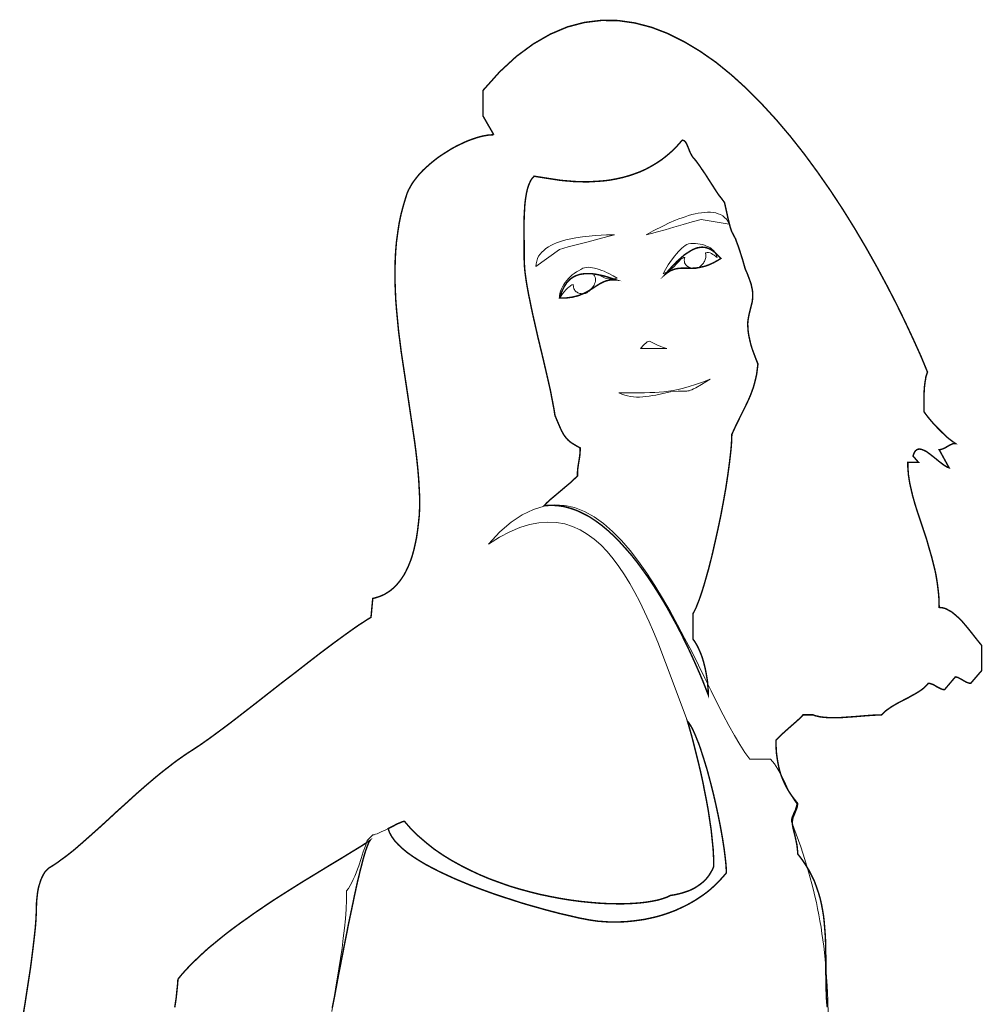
# Model space of a CAD drawing. Header units: millimetres. Extents: x 100.4 to 113.7, y 151.6 to 169.4.
# Tile 19 of 50: x 111.263 to 111.624, y 152.2 to 152.569. Entities that reach past the tile are written whole.
import ezdxf

# ---------------------------------------------------------------- set-up
doc = ezdxf.new("R2010")
doc.units = ezdxf.units.MM

msp = doc.modelspace()

# ---------------------------------------------------------------- linework, layer by layer
at = {"lineweight": 5, "const_width": 0.00054}
for points in [[(111.56597, 152.199), (111.56573, 152.20128), (111.56561, 152.20362), (111.56549, 152.20818), (111.56543, 152.21268), (111.56543, 152.2173), (111.56537, 152.22186), (111.56531, 152.22414), (111.56519, 152.22636), (111.56501, 152.22864), (111.56483, 152.23086), (111.56459, 152.23308), (111.56423, 152.2353), (111.56381, 152.23752), (111.56333, 152.23968), (111.56267, 152.2419), (111.56195, 152.244), (111.56117, 152.24616), (111.56015, 152.24826), (111.55907, 152.25036), (111.55781, 152.2524), (111.55643, 152.25444), (111.55487, 152.25647), (111.55487, 152.25737), (111.55475, 152.25821), (111.55469, 152.25911), (111.55457, 152.25995), (111.55421, 152.26163), (111.55385, 152.26325), (111.55349, 152.26475), (111.55313, 152.26613), (111.55295, 152.26727), (111.55283, 152.26829), (111.55289, 152.26871), (111.55295, 152.26919), (111.55301, 152.26961), (111.55313, 152.27009), (111.55349, 152.27093), (111.55385, 152.27183), (111.55421, 152.27273), (111.55457, 152.27363), (111.55469, 152.27405), (111.55475, 152.27453), (111.55487, 152.27495), (111.55487, 152.27537), (111.55379, 152.27675), (111.55277, 152.27807), (111.55187, 152.27939), (111.55103, 152.28077), (111.55031, 152.28215), (111.54965, 152.28353), (111.54905, 152.28491), (111.54851, 152.28635), (111.54809, 152.28779), (111.54773, 152.28929), (111.54743, 152.29079), (111.54719, 152.29235), (111.54695, 152.29397), (111.54683, 152.29565), (111.54677, 152.29733), (111.54677, 152.29907), (111.54767, 152.30003), (111.54893, 152.30123), (111.55031, 152.30249), (111.55181, 152.30381), (111.55331, 152.30513), (111.55475, 152.30639), (111.55595, 152.30753), (111.55691, 152.30855), (111.56063, 152.30855), (111.56123, 152.30831), (111.56183, 152.30813), (111.56249, 152.30801), (111.56315, 152.30783), (111.56459, 152.30765), (111.56609, 152.30753), (111.56771, 152.30747), (111.56939, 152.30747), (111.57107, 152.30753), (111.57281, 152.30765), (111.57635, 152.30789), (111.57989, 152.30819), (111.58157, 152.30831), (111.58325, 152.30843), (111.58481, 152.30849), (111.58631, 152.30855), (111.58715, 152.30939), (111.58811, 152.31023), (111.58913, 152.31095), (111.59027, 152.31173), (111.59267, 152.31311), (111.59525, 152.31443), (111.59651, 152.31509), (111.59777, 152.31581), (111.59897, 152.31647), (111.60017, 152.31719), (111.60125, 152.31791), (111.60227, 152.31869), (111.60269, 152.31911), (111.60311, 152.31953), (111.60347, 152.31995), (111.60383, 152.32037), (111.60425, 152.32037), (111.60461, 152.32025), (111.60497, 152.32013), (111.60539, 152.32001), (111.60611, 152.31965), (111.60689, 152.31917), (111.60767, 152.31875), (111.60839, 152.31839), (111.60881, 152.31821), (111.60917, 152.31809), (111.60953, 152.31803), (111.60995, 152.31803), (111.61397, 152.32277), (111.61433, 152.32271), (111.61463, 152.32265), (111.61499, 152.32253), (111.61529, 152.32235), (111.61601, 152.32199), (111.61673, 152.32157), (111.61745, 152.32115), (111.61823, 152.32073), (111.61859, 152.32061), (111.61895, 152.32049), (111.61937, 152.32037), (111.61973, 152.32037), (111.62381, 152.32511), (111.62381, 152.33459), (111.62219, 152.33657), (111.62045, 152.33879), (111.61859, 152.34113), (111.61661, 152.34347), (111.61559, 152.34455), (111.61451, 152.34551), (111.61349, 152.34641), (111.61241, 152.34725), (111.61181, 152.34755), (111.61127, 152.34785), (111.61073, 152.34815), (111.61019, 152.34839), (111.60959, 152.34857), (111.60905, 152.34869), (111.60845, 152.34875), (111.60791, 152.34881), (111.60785, 152.35079), (111.60779, 152.35271), (111.60761, 152.35463), (111.60737, 152.35655), (111.60713, 152.35841), (111.60683, 152.36027), (111.60647, 152.36213), (111.60605, 152.36393), (111.60515, 152.36753), (111.60413, 152.37101), (111.60317, 152.37443), (111.60203, 152.37779), (111.60095, 152.38109), (111.59987, 152.38427), (111.59885, 152.38751), (111.59795, 152.39069), (111.59759, 152.39225), (111.59723, 152.39381), (111.59687, 152.39537), (111.59663, 152.39693), (111.59639, 152.39849), (111.59627, 152.40005), (111.59615, 152.40161), (111.59615, 152.40317), (111.60017, 152.40317), (111.59813, 152.40551), (111.59831, 152.40617), (111.59855, 152.40671), (111.59879, 152.40719), (111.59909, 152.40755), (111.59939, 152.40779), (111.59969, 152.40797), (111.60005, 152.40809), (111.60047, 152.40815), (111.60089, 152.40809), (111.60131, 152.40803), (111.60173, 152.40785), (111.60221, 152.40767), (111.60317, 152.40719), (111.60407, 152.40653), (111.60617, 152.40491), (111.60815, 152.40329), (111.60911, 152.40257), (111.61001, 152.40191), (111.61049, 152.40167), (111.61085, 152.40143), (111.61127, 152.40125), (111.61163, 152.40113), (111.60791, 152.40791), (111.60827, 152.40791), (111.60863, 152.40803), (111.60905, 152.40815), (111.60941, 152.40827), (111.61019, 152.40863), (111.61097, 152.40911), (111.61169, 152.40953), (111.61247, 152.40989), (111.61283, 152.41007), (111.61325, 152.41019), (111.61361, 152.41025), (111.61397, 152.41025), (111.61319, 152.41079), (111.61241, 152.41139), (111.61151, 152.41205), (111.61067, 152.41277), (111.60893, 152.41445), (111.60719, 152.41619), (111.60557, 152.41793), (111.60413, 152.41961), (111.60305, 152.42099), (111.60221, 152.42213), (111.60221, 152.42393), (111.60221, 152.42579), (111.60221, 152.42765), (111.60227, 152.42957), (111.60239, 152.43143), (111.60263, 152.43335), (111.60281, 152.43425), (111.60293, 152.43521), (111.60323, 152.43611), (111.60353, 152.43701), (111.60107, 152.44295), (111.59825, 152.44919), (111.59519, 152.45573), (111.59189, 152.46251), (111.58829, 152.46947), (111.58451, 152.47649), (111.58049, 152.48363), (111.57623, 152.49083), (111.57179, 152.49797), (111.56717, 152.50499), (111.56231, 152.51195), (111.55733, 152.51873), (111.55217, 152.52527), (111.54683, 152.53157), (111.54137, 152.53751), (111.53579, 152.54315), (111.53009, 152.54831), (111.52427, 152.55305), (111.51833, 152.55719), (111.51233, 152.56079), (111.50621, 152.56385), (111.50009, 152.56619), (111.49385, 152.56781), (111.48755, 152.56871), (111.48125, 152.56877), (111.47489, 152.56799), (111.46853, 152.56631), (111.46217, 152.56361), (111.45581, 152.55995), (111.44945, 152.55527), (111.44321, 152.54951), (111.43691, 152.54249), (111.43691, 152.53301), (111.44099, 152.52593)], [(111.44099, 152.52593), (111.44003, 152.52587), (111.43901, 152.52581), (111.43799, 152.52563), (111.43691, 152.52545), (111.43577, 152.52515), (111.43463, 152.52485), (111.43343, 152.52443), (111.43223, 152.52401), (111.43097, 152.52353), (111.42977, 152.52299), (111.42851, 152.52239), (111.42725, 152.52179), (111.42599, 152.52113), (111.42473, 152.52041), (111.42353, 152.51963), (111.42227, 152.51885), (111.42107, 152.51807), (111.41987, 152.51723), (111.41873, 152.51633), (111.41759, 152.51543), (111.41651, 152.51447), (111.41543, 152.51351), (111.41441, 152.51255), (111.41345, 152.51153), (111.41255, 152.51051), (111.41171, 152.50943), (111.41093, 152.50841), (111.41021, 152.50733), (111.40961, 152.50625), (111.40901, 152.50517), (111.40853, 152.50403), (111.40817, 152.50295), (111.40715, 152.49959), (111.40625, 152.49623), (111.40553, 152.49281), (111.40499, 152.48927), (111.40451, 152.48573), (111.40421, 152.48219), (111.40403, 152.47859), (111.40397, 152.47493), (111.40397, 152.47121), (111.40409, 152.46749), (111.40427, 152.46377), (111.40457, 152.46005), (111.40493, 152.45627), (111.40529, 152.45249), (111.40577, 152.44871), (111.40625, 152.44487), (111.40853, 152.42975), (111.41075, 152.41481), (111.41129, 152.41115), (111.41177, 152.40749), (111.41219, 152.40389), (111.41255, 152.40035), (111.41285, 152.39681), (111.41303, 152.39339), (111.41321, 152.38997), (111.41321, 152.38661), (111.41309, 152.38355), (111.41279, 152.38061), (111.41243, 152.37767), (111.41201, 152.37479), (111.41171, 152.37341), (111.41141, 152.37203), (111.41111, 152.37065), (111.41075, 152.36933), (111.41039, 152.36801), (111.40997, 152.36675), (111.40949, 152.36555), (111.40901, 152.36435), (111.40847, 152.36321), (111.40793, 152.36207), (111.40733, 152.36099), (111.40667, 152.35997), (111.40601, 152.35901), (111.40529, 152.35811), (111.40451, 152.35721), (111.40373, 152.35643), (111.40289, 152.35565), (111.40199, 152.35493), (111.40103, 152.35433), (111.40007, 152.35373), (111.39905, 152.35325), (111.39797, 152.35283), (111.39683, 152.35247), (111.39563, 152.35217), (111.39497, 152.34509), (111.39365, 152.34431), (111.39221, 152.34335), (111.39059, 152.34233), (111.38885, 152.34113), (111.38507, 152.33843), (111.38087, 152.33537), (111.37631, 152.33195), (111.37157, 152.32829), (111.36665, 152.32445), (111.36161, 152.32061), (111.35166, 152.31281), (111.34236, 152.30561), (111.3381, 152.30243), (111.33426, 152.29961), (111.33084, 152.29721), (111.32802, 152.29535), (111.32622, 152.29421), (111.32448, 152.29301), (111.32268, 152.29175), (111.32088, 152.29043), (111.31914, 152.28905), (111.31734, 152.28767), (111.31554, 152.28623), (111.3138, 152.28479), (111.3102, 152.28173), (111.30672, 152.27867), (111.30324, 152.27549), (111.29976, 152.27237), (111.2964, 152.26925), (111.29304, 152.26619), (111.28974, 152.26325), (111.28656, 152.26043), (111.2835, 152.25779), (111.28044, 152.25539), (111.27894, 152.25432), (111.2775, 152.25324), (111.27606, 152.25228), (111.27462, 152.25138), (111.27432, 152.2512), (111.27396, 152.2509), (111.2736, 152.25054), (111.27318, 152.25012), (111.27276, 152.24964), (111.2724, 152.24904), (111.27198, 152.24832), (111.27162, 152.24754), (111.2712, 152.24664), (111.2709, 152.24562), (111.27054, 152.24454), (111.27024, 152.24328), (111.27, 152.2419), (111.26982, 152.24034), (111.26964, 152.23866), (111.26958, 152.23686), (111.26952, 152.23446), (111.2694, 152.23176), (111.26916, 152.2287), (111.2688, 152.2254), (111.26838, 152.2218), (111.2679, 152.2179), (111.26736, 152.21376), (111.2667, 152.2095), (111.26526, 152.20008), (111.26358, 152.18988)], [(111.51161, 152.52389), (111.51191, 152.52383), (111.51227, 152.52371), (111.51251, 152.52353), (111.51281, 152.52329), (111.51299, 152.52293), (111.51323, 152.52257), (111.51341, 152.52215), (111.51359, 152.52173), (111.51401, 152.52071), (111.51443, 152.51963), (111.51467, 152.51909), (111.51497, 152.51855), (111.51527, 152.51801), (111.51563, 152.51747), (111.51647, 152.51651), (111.51725, 152.51549), (111.51803, 152.51441), (111.51875, 152.51333), (111.52025, 152.51117), (111.52169, 152.50889), (111.52313, 152.50667), (111.52451, 152.50451), (111.52523, 152.50343), (111.52601, 152.50247), (111.52673, 152.50151), (111.52745, 152.50055), (111.52817, 152.49737), (111.52871, 152.49485), (111.52919, 152.49293), (111.52955, 152.49149), (111.52985, 152.49053), (111.53009, 152.48981), (111.53033, 152.48927), (111.53063, 152.48879), (111.53087, 152.48831), (111.53117, 152.48771), (111.53159, 152.48693), (111.53201, 152.48573), (111.53261, 152.48411), (111.53333, 152.48195), (111.53423, 152.47913), (111.53525, 152.47553), (111.53597, 152.47397), (111.53651, 152.47253), (111.53699, 152.47121), (111.53741, 152.47001), (111.53765, 152.46887), (111.53789, 152.46785), (111.53801, 152.46683), (111.53801, 152.46593), (111.53801, 152.46509), (111.53795, 152.46431), (111.53789, 152.46353), (111.53771, 152.46281), (111.53735, 152.46137), (111.53699, 152.45993), (111.53663, 152.45843), (111.53633, 152.45681), (111.53621, 152.45591), (111.53615, 152.45501), (111.53621, 152.45393), (111.53627, 152.45285), (111.53639, 152.45165), (111.53663, 152.45039), (111.53693, 152.44895), (111.53729, 152.44745), (111.53777, 152.44583), (111.53843, 152.44403), (111.53915, 152.44211), (111.53999, 152.44001), (111.53975, 152.43809), (111.53951, 152.43623), (111.53915, 152.43455), (111.53873, 152.43293), (111.53831, 152.43137), (111.53777, 152.42987), (111.53723, 152.42843), (111.53663, 152.42699), (111.53525, 152.42405), (111.53369, 152.42093), (111.53201, 152.41757), (111.53021, 152.41367), (111.53015, 152.41223), (111.53009, 152.41067), (111.52997, 152.40893), (111.52979, 152.40707), (111.52931, 152.40299), (111.52871, 152.39855), (111.52799, 152.39375), (111.52709, 152.38871), (111.52613, 152.38355), (111.52505, 152.37839), (111.52391, 152.37329), (111.52277, 152.36825), (111.52157, 152.36351), (111.52031, 152.35907), (111.51971, 152.35697), (111.51911, 152.35505), (111.51851, 152.35325), (111.51791, 152.35151), (111.51731, 152.35001), (111.51677, 152.34863), (111.51617, 152.34743), (111.51563, 152.34641), (111.51563, 152.33693), (111.51629, 152.33603), (111.51695, 152.33495), (111.51755, 152.33381), (111.51809, 152.33261), (111.51863, 152.33135), (111.51911, 152.33003), (111.51953, 152.32865), (111.51989, 152.32721), (111.52025, 152.32577), (111.52055, 152.32433), (111.52079, 152.32289), (111.52103, 152.32145), (111.52115, 152.32001), (111.52127, 152.31863), (111.52139, 152.31725), (111.52139, 152.31599), (111.52037, 152.31857), (111.51929, 152.32133), (111.51809, 152.32415), (111.51683, 152.32703), (111.51551, 152.32997), (111.51413, 152.33297), (111.51263, 152.33603), (111.51113, 152.33909), (111.50951, 152.34221), (111.50783, 152.34527), (111.50615, 152.34833), (111.50435, 152.35139), (111.50249, 152.35439), (111.50063, 152.35733), (111.49871, 152.36021), (111.49667, 152.36303), (111.49469, 152.36573), (111.49259, 152.36837), (111.49043, 152.37083), (111.48827, 152.37323), (111.48611, 152.37545), (111.48383, 152.37755), (111.48155, 152.37947), (111.47927, 152.38115), (111.47693, 152.38271), (111.47453, 152.38397), (111.47213, 152.38511), (111.46973, 152.38595), (111.46727, 152.38661), (111.46481, 152.38697), (111.46235, 152.38709), (111.45983, 152.38691), (111.46085, 152.38799), (111.46235, 152.38937), (111.46415, 152.39087), (111.46607, 152.39249), (111.46805, 152.39417), (111.46985, 152.39567), (111.47129, 152.39705), (111.47237, 152.39807), (111.47237, 152.39969), (111.47249, 152.40107), (111.47267, 152.40227), (111.47285, 152.40335), (111.47303, 152.40443), (111.47321, 152.40563), (111.47333, 152.40695), (111.47339, 152.40857), (111.47237, 152.40911), (111.47147, 152.40965), (111.47063, 152.41013), (111.46991, 152.41061), (111.46931, 152.41109), (111.46871, 152.41163), (111.46823, 152.41217), (111.46775, 152.41277), (111.46727, 152.41343), (111.46685, 152.41415), (111.46643, 152.41493), (111.46601, 152.41583), (111.46505, 152.41805), (111.46391, 152.42075), (111.46349, 152.42345), (111.46289, 152.42651), (111.46223, 152.42999), (111.46139, 152.43371), (111.45953, 152.44175), (111.45749, 152.45021), (111.45653, 152.45447), (111.45557, 152.45867), (111.45473, 152.46269), (111.45395, 152.46653), (111.45329, 152.47019), (111.45281, 152.47349), (111.45263, 152.47499), (111.45251, 152.47643), (111.45245, 152.47775), (111.45239, 152.47895), (111.45239, 152.48369), (111.45233, 152.48849), (111.45233, 152.49089), (111.45233, 152.49323), (111.45239, 152.49551), (111.45251, 152.49767), (111.45263, 152.49977), (111.45287, 152.50181), (111.45317, 152.50367), (111.45353, 152.50535), (111.45377, 152.50613), (111.45401, 152.50691), (111.45431, 152.50763), (111.45461, 152.50829), (111.45491, 152.50889), (111.45527, 152.50943), (111.45569, 152.50991), (111.45611, 152.51039), (111.45911, 152.50991), (111.46415, 152.50913), (111.46571, 152.50889), (111.46733, 152.50871), (111.46907, 152.50859), (111.47087, 152.50841), (111.47273, 152.50835), (111.47465, 152.50829), (111.47663, 152.50829), (111.47867, 152.50841), (111.48071, 152.50853), (111.48281, 152.50871), (111.48497, 152.50901), (111.48713, 152.50943), (111.48929, 152.50991), (111.49145, 152.51051), (111.49361, 152.51123), (111.49571, 152.51201), (111.49787, 152.51297), (111.49997, 152.51411), (111.50201, 152.51531), (111.50405, 152.51669), (111.50603, 152.51825), (111.50795, 152.51993), (111.50981, 152.52185), (111.51161, 152.52389)], [(111.52613, 152.47961), (111.52541, 152.48033), (111.52469, 152.48105), (111.52391, 152.48177), (111.52307, 152.48243), (111.52265, 152.48267), (111.52217, 152.48297), (111.52175, 152.48321), (111.52127, 152.48339), (111.52073, 152.48357), (111.52019, 152.48369), (111.51965, 152.48375), (111.51905, 152.48381), (111.51845, 152.48375), (111.51779, 152.48363), (111.51713, 152.48351), (111.51647, 152.48327), (111.51575, 152.48297), (111.51497, 152.48255), (111.51419, 152.48207), (111.51335, 152.48153), (111.51245, 152.48093), (111.51155, 152.48015), (111.51059, 152.47931), (111.50957, 152.47841), (111.50855, 152.47733), (111.50747, 152.47619), (111.50633, 152.47493), (111.50513, 152.47349), (111.50573, 152.47397), (111.50633, 152.47439), (111.50687, 152.47475), (111.50747, 152.47505), (111.50801, 152.47529), (111.50855, 152.47547), (111.50909, 152.47565), (111.50963, 152.47577), (111.51071, 152.47589), (111.51173, 152.47595), (111.51287, 152.47595), (111.51401, 152.47595), (111.51515, 152.47589), (111.51641, 152.47595), (111.51773, 152.47613), (111.51917, 152.47643), (111.51995, 152.47661), (111.52073, 152.47685), (111.52151, 152.47715), (111.52235, 152.47751), (111.52325, 152.47793), (111.52415, 152.47841), (111.52511, 152.47895), (111.52613, 152.47961)], [(111.46559, 152.46473), (111.46595, 152.46575), (111.46637, 152.46683), (111.46685, 152.46791), (111.46739, 152.46899), (111.46769, 152.46947), (111.46805, 152.46995), (111.46835, 152.47049), (111.46877, 152.47091), (111.46919, 152.47139), (111.46961, 152.47181), (111.47015, 152.47217), (111.47063, 152.47253), (111.47123, 152.47283), (111.47183, 152.47313), (111.47255, 152.47337), (111.47327, 152.47361), (111.47405, 152.47373), (111.47489, 152.47385), (111.47573, 152.47391), (111.47669, 152.47391), (111.47771, 152.47385), (111.47879, 152.47373), (111.47999, 152.47349), (111.48119, 152.47325), (111.48251, 152.47295), (111.48389, 152.47253), (111.48533, 152.47205), (111.48689, 152.47151), (111.48623, 152.47157), (111.48557, 152.47157), (111.48491, 152.47157), (111.48431, 152.47145), (111.48377, 152.47133), (111.48323, 152.47121), (111.48269, 152.47103), (111.48215, 152.47079), (111.48113, 152.47031), (111.48011, 152.46971), (111.47909, 152.46905), (111.47801, 152.46833), (111.47693, 152.46767), (111.47573, 152.46695), (111.47441, 152.46635), (111.47303, 152.46575), (111.47225, 152.46551), (111.47141, 152.46533), (111.47057, 152.46509), (111.46967, 152.46497), (111.46877, 152.46485), (111.46775, 152.46473), (111.46667, 152.46473), (111.46559, 152.46473)], [(111.51359, 152.30615), (111.51521, 152.30045), (111.51683, 152.29403), (111.51767, 152.29067), (111.51851, 152.28713), (111.51929, 152.28359), (111.52001, 152.27993), (111.52073, 152.27627), (111.52139, 152.27261), (111.52193, 152.26895), (111.52247, 152.26535), (111.52283, 152.26181), (111.52319, 152.25833), (111.52337, 152.25498), (111.52343, 152.25174), (111.52295, 152.2506), (111.52235, 152.24958), (111.52175, 152.24856), (111.52103, 152.2476), (111.52025, 152.2467), (111.51941, 152.24592), (111.51845, 152.24514), (111.51743, 152.24442), (111.51641, 152.24376), (111.51527, 152.24316), (111.51407, 152.24262), (111.51281, 152.2422), (111.51149, 152.24178), (111.51011, 152.24142), (111.50867, 152.24112), (111.50717, 152.24088), (111.50585, 152.24022), (111.50429, 152.23968), (111.50243, 152.23914), (111.50033, 152.23872), (111.49805, 152.23836), (111.49553, 152.23806), (111.49283, 152.23788), (111.48995, 152.23776), (111.48689, 152.23776), (111.48365, 152.23782), (111.48035, 152.238), (111.47687, 152.2383), (111.47333, 152.23866), (111.46973, 152.23914), (111.46601, 152.23974), (111.46223, 152.24046), (111.45845, 152.24124), (111.45461, 152.2422), (111.45083, 152.24322), (111.44699, 152.24436), (111.44327, 152.24568), (111.43949, 152.24706), (111.43577, 152.24862), (111.43217, 152.2503), (111.42863, 152.2521), (111.42515, 152.25402), (111.42185, 152.25605), (111.41861, 152.25827), (111.41561, 152.26067), (111.41267, 152.26319), (111.40997, 152.26583), (111.40751, 152.26865), (111.40703, 152.26859), (111.40649, 152.26841), (111.40583, 152.26811), (111.40505, 152.26781), (111.40421, 152.26739), (111.40337, 152.26691), (111.40241, 152.26643), (111.40139, 152.26595), (111.40193, 152.26439), (111.40277, 152.26289), (111.40385, 152.26139), (111.40523, 152.25989), (111.40685, 152.25839), (111.40865, 152.25689), (111.41069, 152.25545), (111.41291, 152.25402), (111.41531, 152.25258), (111.41789, 152.2512), (111.42059, 152.24982), (111.42341, 152.2485), (111.42629, 152.24718), (111.42929, 152.24592), (111.43235, 152.24466), (111.43553, 152.24346), (111.43865, 152.24232), (111.44183, 152.24118), (111.44495, 152.24016), (111.44813, 152.23914), (111.45125, 152.23812), (111.45431, 152.23722), (111.45731, 152.23638), (111.46025, 152.23554), (111.46577, 152.2341), (111.47075, 152.23296), (111.47297, 152.23242), (111.47501, 152.23206), (111.47681, 152.2317), (111.47843, 152.23146), (111.48011, 152.23122), (111.48185, 152.2311), (111.48353, 152.23098), (111.48527, 152.23092), (111.48695, 152.23092), (111.48869, 152.23098), (111.49043, 152.23104), (111.49217, 152.23122), (111.49385, 152.2314), (111.49559, 152.23164), (111.49733, 152.23188), (111.49901, 152.23224), (111.50069, 152.2326), (111.50237, 152.23302), (111.50405, 152.2335), (111.50573, 152.23404), (111.50735, 152.23464), (111.50897, 152.23524), (111.51053, 152.23596), (111.51209, 152.23668), (111.51365, 152.23746), (111.51515, 152.2383), (111.51659, 152.23914), (111.51803, 152.2401), (111.51947, 152.24106), (111.52085, 152.24208), (111.52217, 152.24316), (111.52343, 152.2443), (111.52469, 152.2455), (111.52589, 152.24676), (111.52703, 152.24802), (111.52817, 152.24934), (111.52811, 152.25054), (111.52805, 152.2518), (111.52793, 152.25324), (111.52775, 152.2548), (111.52733, 152.25827), (111.52673, 152.26211), (111.52601, 152.26619), (111.52517, 152.27051), (111.52421, 152.27495), (111.52319, 152.27939), (111.52205, 152.28383), (111.52091, 152.28809), (111.51965, 152.29217), (111.51845, 152.29589), (111.51785, 152.29763), (111.51719, 152.29925), (111.51659, 152.30075), (111.51599, 152.30213), (111.51539, 152.30339), (111.51479, 152.30447), (111.51419, 152.30543), (111.51359, 152.30615)], [(111.32142, 152.19894), (111.32196, 152.20248), (111.32214, 152.20422), (111.32232, 152.20596), (111.3225, 152.20776), (111.32262, 152.2095), (111.32418, 152.21142), (111.32592, 152.21334), (111.32778, 152.21526), (111.32976, 152.21718), (111.3318, 152.2191), (111.33396, 152.22108), (111.33624, 152.22294), (111.33858, 152.22486), (111.34098, 152.22678), (111.34344, 152.22864), (111.34596, 152.2305), (111.34854, 152.2323), (111.35112, 152.23416), (111.3537, 152.2359), (111.35633, 152.2377), (111.35897, 152.23944), (111.36425, 152.2428), (111.36941, 152.24604), (111.37445, 152.2491), (111.37925, 152.25204), (111.38375, 152.25474), (111.38783, 152.25725), (111.39149, 152.25947), (111.39461, 152.26151), (111.39425, 152.26097), (111.39389, 152.26013), (111.39347, 152.25905), (111.39299, 152.25773), (111.39251, 152.25617), (111.39203, 152.2545), (111.39155, 152.25258), (111.39101, 152.25054), (111.38993, 152.2461), (111.38885, 152.24118), (111.38777, 152.23596), (111.38663, 152.23062), (111.38453, 152.21994), (111.38267, 152.2104), (111.38129, 152.20296), (111.38045, 152.1987)]]:
    msp.add_lwpolyline(points, dxfattribs=at)
at = {"lineweight": 5}
for points in [[(111.51161, 152.52389), (111.51191, 152.52383), (111.51227, 152.52371), (111.51251, 152.52353), (111.51281, 152.52329), (111.51299, 152.52293), (111.51323, 152.52257), (111.51341, 152.52215), (111.51359, 152.52173), (111.51401, 152.52071), (111.51443, 152.51963), (111.51467, 152.51909), (111.51497, 152.51855), (111.51527, 152.51801), (111.51563, 152.51747), (111.51647, 152.51651), (111.51725, 152.51549), (111.51803, 152.51441), (111.51875, 152.51333), (111.52025, 152.51117), (111.52169, 152.50889), (111.52313, 152.50667), (111.52451, 152.50451), (111.52523, 152.50343), (111.52601, 152.50247), (111.52673, 152.50151), (111.52745, 152.50055), (111.52817, 152.49737), (111.52871, 152.49485), (111.52919, 152.49293), (111.52955, 152.49149), (111.52985, 152.49053), (111.53009, 152.48981), (111.53033, 152.48927), (111.53063, 152.48879), (111.53087, 152.48831), (111.53117, 152.48771), (111.53159, 152.48693), (111.53201, 152.48573), (111.53261, 152.48411), (111.53333, 152.48195), (111.53423, 152.47913), (111.53525, 152.47553), (111.53597, 152.47397), (111.53651, 152.47253), (111.53699, 152.47121), (111.53741, 152.47001), (111.53765, 152.46887), (111.53789, 152.46785), (111.53801, 152.46683), (111.53801, 152.46593), (111.53801, 152.46509), (111.53795, 152.46431), (111.53789, 152.46353), (111.53771, 152.46281), (111.53735, 152.46137), (111.53699, 152.45993), (111.53663, 152.45843), (111.53633, 152.45681), (111.53621, 152.45591), (111.53615, 152.45501), (111.53621, 152.45393), (111.53627, 152.45285), (111.53639, 152.45165), (111.53663, 152.45039), (111.53693, 152.44895), (111.53729, 152.44745), (111.53777, 152.44583), (111.53843, 152.44403), (111.53915, 152.44211), (111.53999, 152.44001), (111.53975, 152.43809), (111.53951, 152.43623), (111.53915, 152.43455), (111.53873, 152.43293), (111.53831, 152.43137), (111.53777, 152.42987), (111.53723, 152.42843), (111.53663, 152.42699), (111.53525, 152.42405), (111.53369, 152.42093), (111.53201, 152.41757), (111.53021, 152.41367), (111.53015, 152.41223), (111.53009, 152.41067), (111.52997, 152.40893), (111.52979, 152.40707), (111.52931, 152.40299), (111.52871, 152.39855), (111.52799, 152.39375), (111.52709, 152.38871), (111.52613, 152.38355), (111.52505, 152.37839), (111.52391, 152.37329), (111.52277, 152.36825), (111.52157, 152.36351), (111.52031, 152.35907), (111.51971, 152.35697), (111.51911, 152.35505), (111.51851, 152.35325), (111.51791, 152.35151), (111.51731, 152.35001), (111.51677, 152.34863), (111.51617, 152.34743), (111.51563, 152.34641), (111.51563, 152.33693), (111.51629, 152.33603), (111.51695, 152.33495), (111.51755, 152.33381), (111.51809, 152.33261), (111.51863, 152.33135), (111.51911, 152.33003), (111.51953, 152.32865), (111.51989, 152.32721), (111.52025, 152.32577), (111.52055, 152.32433), (111.52079, 152.32289), (111.52103, 152.32145), (111.52115, 152.32001), (111.52127, 152.31863), (111.52139, 152.31725), (111.52139, 152.31599), (111.52037, 152.31857), (111.51929, 152.32133), (111.51809, 152.32415), (111.51683, 152.32703), (111.51551, 152.32997), (111.51413, 152.33297), (111.51263, 152.33603), (111.51113, 152.33909), (111.50951, 152.34221), (111.50783, 152.34527), (111.50615, 152.34833), (111.50435, 152.35139), (111.50249, 152.35439), (111.50063, 152.35733), (111.49871, 152.36021), (111.49667, 152.36303), (111.49469, 152.36573), (111.49259, 152.36837), (111.49043, 152.37083), (111.48827, 152.37323), (111.48611, 152.37545), (111.48383, 152.37755), (111.48155, 152.37947), (111.47927, 152.38115), (111.47693, 152.38271), (111.47453, 152.38397), (111.47213, 152.38511), (111.46973, 152.38595), (111.46727, 152.38661), (111.46481, 152.38697), (111.46235, 152.38709), (111.45983, 152.38691), (111.46085, 152.38799), (111.46235, 152.38937), (111.46415, 152.39087), (111.46607, 152.39249), (111.46805, 152.39417), (111.46985, 152.39567), (111.47129, 152.39705), (111.47237, 152.39807), (111.47237, 152.39969), (111.47249, 152.40107), (111.47267, 152.40227), (111.47285, 152.40335), (111.47303, 152.40443), (111.47321, 152.40563), (111.47333, 152.40695), (111.47339, 152.40857), (111.47237, 152.40911), (111.47147, 152.40965), (111.47063, 152.41013), (111.46991, 152.41061), (111.46931, 152.41109), (111.46871, 152.41163), (111.46823, 152.41217), (111.46775, 152.41277), (111.46727, 152.41343), (111.46685, 152.41415), (111.46643, 152.41493), (111.46601, 152.41583), (111.46505, 152.41805), (111.46391, 152.42075), (111.46349, 152.42345), (111.46289, 152.42651), (111.46223, 152.42999), (111.46139, 152.43371), (111.45953, 152.44175), (111.45749, 152.45021), (111.45653, 152.45447), (111.45557, 152.45867), (111.45473, 152.46269), (111.45395, 152.46653), (111.45329, 152.47019), (111.45281, 152.47349), (111.45263, 152.47499), (111.45251, 152.47643), (111.45245, 152.47775), (111.45239, 152.47895), (111.45239, 152.48369), (111.45233, 152.48849), (111.45233, 152.49089), (111.45233, 152.49323), (111.45239, 152.49551), (111.45251, 152.49767), (111.45263, 152.49977), (111.45287, 152.50181), (111.45317, 152.50367), (111.45353, 152.50535), (111.45377, 152.50613), (111.45401, 152.50691), (111.45431, 152.50763), (111.45461, 152.50829), (111.45491, 152.50889), (111.45527, 152.50943), (111.45569, 152.50991), (111.45611, 152.51039), (111.45911, 152.50991), (111.46415, 152.50913), (111.46571, 152.50889), (111.46733, 152.50871), (111.46907, 152.50859), (111.47087, 152.50841), (111.47273, 152.50835), (111.47465, 152.50829), (111.47663, 152.50829), (111.47867, 152.50841), (111.48071, 152.50853), (111.48281, 152.50871), (111.48497, 152.50901), (111.48713, 152.50943), (111.48929, 152.50991), (111.49145, 152.51051), (111.49361, 152.51123), (111.49571, 152.51201), (111.49787, 152.51297), (111.49997, 152.51411), (111.50201, 152.51531), (111.50405, 152.51669), (111.50603, 152.51825), (111.50795, 152.51993), (111.50981, 152.52185), (111.51161, 152.52389), (111.51161, 152.52389)], [(111.49805, 152.48837), (111.49859, 152.48855), (111.50009, 152.48897), (111.50237, 152.48957), (111.50519, 152.49035), (111.50843, 152.49125), (111.51191, 152.49227), (111.51539, 152.49323), (111.51869, 152.49413), (111.52919, 152.49245), (111.52871, 152.49341), (111.52817, 152.49425), (111.52751, 152.49491), (111.52679, 152.49551), (111.52601, 152.49599), (111.52511, 152.49635), (111.52421, 152.49665), (111.52319, 152.49683), (111.52217, 152.49689), (111.52109, 152.49689), (111.51995, 152.49683), (111.51881, 152.49671), (111.51761, 152.49653), (111.51641, 152.49629), (111.51521, 152.49599), (111.51401, 152.49563), (111.51275, 152.49521), (111.51155, 152.49479), (111.51029, 152.49437), (111.50909, 152.49389), (111.50675, 152.49287), (111.50459, 152.49185), (111.50075, 152.48987), (111.49805, 152.48837), (111.49805, 152.48837)], [(111.48623, 152.48837), (111.48569, 152.48825), (111.48419, 152.48789), (111.48191, 152.48729), (111.47909, 152.48657), (111.47585, 152.48573), (111.47237, 152.48483), (111.46889, 152.48387), (111.46559, 152.48297), (111.45677, 152.47655), (111.45689, 152.47757), (111.45707, 152.47859), (111.45737, 152.47949), (111.45779, 152.48039), (111.45833, 152.48117), (111.45899, 152.48189), (111.45971, 152.48261), (111.46055, 152.48327), (111.46145, 152.48387), (111.46241, 152.48441), (111.46343, 152.48489), (111.46451, 152.48537), (111.46565, 152.48579), (111.46679, 152.48615), (111.46799, 152.48651), (111.46925, 152.48681), (111.47171, 152.48729), (111.47423, 152.48765), (111.47669, 152.48795), (111.47903, 152.48813), (111.48125, 152.48831), (111.48323, 152.48837), (111.48491, 152.48837), (111.48623, 152.48837), (111.48623, 152.48837)], [(111.51395, 152.48501), (111.51335, 152.48477), (111.51275, 152.48441), (111.51209, 152.48393), (111.51149, 152.48339), (111.51083, 152.48279), (111.51017, 152.48213), (111.50951, 152.48135), (111.50885, 152.48057), (111.50759, 152.47889), (111.50639, 152.47715), (111.50537, 152.47547), (111.50447, 152.47385), (111.50525, 152.47421), (111.50603, 152.47457), (111.50669, 152.47505), (111.50729, 152.47553), (111.50843, 152.47649), (111.50945, 152.47751), (111.51029, 152.47847), (111.51107, 152.47925), (111.51149, 152.47949), (111.51185, 152.47973), (111.51221, 152.47991), (111.51257, 152.47991), (111.51245, 152.47937), (111.51239, 152.47889), (111.51245, 152.47841), (111.51251, 152.47799), (111.51269, 152.47757), (111.51293, 152.47721), (111.51323, 152.47691), (111.51359, 152.47661), (111.51395, 152.47643), (111.51437, 152.47619), (111.51485, 152.47607), (111.51533, 152.47595), (111.51581, 152.47589), (111.51629, 152.47583), (111.51683, 152.47583), (111.51731, 152.47589), (111.51827, 152.47649), (111.51899, 152.47715), (111.51929, 152.47751), (111.51959, 152.47781), (111.51977, 152.47817), (111.52001, 152.47847), (111.52013, 152.47883), (111.52025, 152.47919), (111.52037, 152.47961), (111.52043, 152.47997), (111.52043, 152.48075), (111.52037, 152.48165), (111.52067, 152.48171), (111.52097, 152.48177), (111.52127, 152.48183), (111.52151, 152.48177), (111.52205, 152.48165), (111.52259, 152.48141), (111.52307, 152.48111), (111.52361, 152.48075), (111.52415, 152.48033), (111.52475, 152.47991), (111.52451, 152.48069), (111.52421, 152.48135), (111.52379, 152.48195), (111.52331, 152.48255), (111.52277, 152.48303), (111.52217, 152.48351), (111.52145, 152.48393), (111.52073, 152.48423), (111.52001, 152.48453), (111.51917, 152.48477), (111.51833, 152.48495), (111.51749, 152.48507), (111.51659, 152.48513), (111.51575, 152.48513), (111.51485, 152.48513), (111.51395, 152.48501), (111.51395, 152.48501)], [(111.52613, 152.47961), (111.52541, 152.48033), (111.52469, 152.48105), (111.52391, 152.48177), (111.52307, 152.48243), (111.52265, 152.48267), (111.52217, 152.48297), (111.52175, 152.48321), (111.52127, 152.48339), (111.52073, 152.48357), (111.52019, 152.48369), (111.51965, 152.48375), (111.51905, 152.48381), (111.51845, 152.48375), (111.51779, 152.48363), (111.51713, 152.48351), (111.51647, 152.48327), (111.51575, 152.48297), (111.51497, 152.48255), (111.51419, 152.48207), (111.51335, 152.48153), (111.51245, 152.48093), (111.51155, 152.48015), (111.51059, 152.47931), (111.50957, 152.47841), (111.50855, 152.47733), (111.50747, 152.47619), (111.50633, 152.47493), (111.50513, 152.47349), (111.50573, 152.47397), (111.50633, 152.47439), (111.50687, 152.47475), (111.50747, 152.47505), (111.50801, 152.47529), (111.50855, 152.47547), (111.50909, 152.47565), (111.50963, 152.47577), (111.51071, 152.47589), (111.51173, 152.47595), (111.51287, 152.47595), (111.51401, 152.47595), (111.51515, 152.47589), (111.51641, 152.47595), (111.51773, 152.47613), (111.51917, 152.47643), (111.51995, 152.47661), (111.52073, 152.47685), (111.52151, 152.47715), (111.52235, 152.47751), (111.52325, 152.47793), (111.52415, 152.47841), (111.52511, 152.47895), (111.52613, 152.47961), (111.52613, 152.47961)], [(111.47441, 152.47589), (111.47501, 152.47607), (111.47567, 152.47619), (111.47639, 152.47625), (111.47717, 152.47619), (111.47795, 152.47607), (111.47879, 152.47589), (111.47969, 152.47571), (111.48053, 152.47541), (111.48143, 152.47511), (111.48233, 152.47475), (111.48323, 152.47433), (111.48407, 152.47391), (111.48575, 152.47307), (111.48725, 152.47217), (111.48629, 152.47199), (111.48545, 152.47187), (111.48473, 152.47187), (111.48401, 152.47193), (111.48335, 152.47205), (111.48275, 152.47223), (111.48221, 152.47247), (111.48167, 152.47271), (111.48077, 152.47319), (111.47993, 152.47355), (111.47957, 152.47367), (111.47921, 152.47367), (111.47879, 152.47367), (111.47843, 152.47349), (111.47879, 152.47307), (111.47897, 152.47259), (111.47909, 152.47211), (111.47915, 152.47157), (111.47909, 152.47109), (111.47897, 152.47061), (111.47879, 152.47007), (111.47855, 152.46959), (111.47825, 152.46911), (111.47795, 152.46863), (111.47753, 152.46815), (111.47717, 152.46773), (111.47675, 152.46737), (111.47627, 152.46701), (111.47585, 152.46671), (111.47537, 152.46641), (111.47477, 152.46635), (111.47423, 152.46635), (111.47375, 152.46641), (111.47327, 152.46647), (111.47285, 152.46659), (111.47249, 152.46671), (111.47219, 152.46689), (111.47189, 152.46707), (111.47165, 152.46731), (111.47141, 152.46761), (111.47123, 152.46791), (111.47105, 152.46821), (111.47081, 152.46893), (111.47069, 152.46977), (111.47027, 152.46965), (111.46991, 152.46947), (111.46961, 152.46923), (111.46925, 152.46899), (111.46859, 152.46845), (111.46799, 152.46779), (111.46739, 152.46701), (111.46679, 152.46629), (111.46619, 152.46551), (111.46559, 152.46473), (111.46565, 152.46563), (111.46577, 152.46647), (111.46601, 152.46731), (111.46637, 152.46815), (111.46673, 152.46899), (111.46721, 152.46977), (111.46775, 152.47055), (111.46835, 152.47133), (111.46895, 152.47205), (111.46967, 152.47271), (111.47039, 152.47337), (111.47117, 152.47397), (111.47195, 152.47451), (111.47273, 152.47499), (111.47357, 152.47547), (111.47441, 152.47589), (111.47441, 152.47589)], [(111.46559, 152.46473), (111.46595, 152.46575), (111.46637, 152.46683), (111.46685, 152.46791), (111.46739, 152.46899), (111.46769, 152.46947), (111.46805, 152.46995), (111.46835, 152.47049), (111.46877, 152.47091), (111.46919, 152.47139), (111.46961, 152.47181), (111.47015, 152.47217), (111.47063, 152.47253), (111.47123, 152.47283), (111.47183, 152.47313), (111.47255, 152.47337), (111.47327, 152.47361), (111.47405, 152.47373), (111.47489, 152.47385), (111.47573, 152.47391), (111.47669, 152.47391), (111.47771, 152.47385), (111.47879, 152.47373), (111.47999, 152.47349), (111.48119, 152.47325), (111.48251, 152.47295), (111.48389, 152.47253), (111.48533, 152.47205), (111.48689, 152.47151), (111.48623, 152.47157), (111.48557, 152.47157), (111.48491, 152.47157), (111.48431, 152.47145), (111.48377, 152.47133), (111.48323, 152.47121), (111.48269, 152.47103), (111.48215, 152.47079), (111.48113, 152.47031), (111.48011, 152.46971), (111.47909, 152.46905), (111.47801, 152.46833), (111.47693, 152.46767), (111.47573, 152.46695), (111.47441, 152.46635), (111.47303, 152.46575), (111.47225, 152.46551), (111.47141, 152.46533), (111.47057, 152.46509), (111.46967, 152.46497), (111.46877, 152.46485), (111.46775, 152.46473), (111.46667, 152.46473), (111.46559, 152.46473), (111.46559, 152.46473)], [(111.50585, 152.44577), (111.50447, 152.44625), (111.50333, 152.44667), (111.50237, 152.44709), (111.50159, 152.44745), (111.50039, 152.44805), (111.49955, 152.44847), (111.49919, 152.44853), (111.49883, 152.44847), (111.49853, 152.44835), (111.49817, 152.44811), (111.49727, 152.44721), (111.49601, 152.44577), (111.50585, 152.44577), (111.50585, 152.44577)], [(111.50717, 152.42957), (111.50435, 152.42891), (111.50171, 152.42837), (111.50045, 152.42819), (111.49919, 152.42801), (111.49799, 152.42783), (111.49679, 152.42771), (111.49565, 152.42765), (111.49445, 152.42765), (111.49337, 152.42777), (111.49223, 152.42789), (111.49115, 152.42807), (111.49007, 152.42837), (111.48899, 152.42873), (111.48791, 152.42921), (111.49319, 152.42927), (111.49751, 152.42927), (111.49943, 152.42933), (111.50129, 152.42933), (111.50303, 152.42945), (111.50471, 152.42957), (111.50645, 152.42981), (111.50825, 152.43011), (111.51005, 152.43047), (111.51209, 152.43095), (111.51419, 152.43161), (111.51659, 152.43233), (111.51917, 152.43323), (111.52205, 152.43431), (111.51881, 152.43239), (111.51665, 152.43113), (111.51587, 152.43071), (111.51527, 152.43035), (111.51473, 152.43017), (111.51425, 152.42999), (111.51377, 152.42993), (111.51329, 152.42987), (111.51269, 152.42987), (111.51203, 152.42987), (111.51011, 152.42981), (111.50717, 152.42957), (111.50717, 152.42957)], [(111.56633, 152.19624), (111.56621, 152.2017), (111.56597, 152.20698), (111.56561, 152.21202), (111.56519, 152.217), (111.56465, 152.22192), (111.56435, 152.22426), (111.56399, 152.22666), (111.56363, 152.229), (111.56321, 152.23134), (111.56279, 152.23368), (111.56237, 152.23596), (111.56189, 152.2383), (111.56135, 152.24058), (111.56081, 152.24286), (111.56021, 152.2452), (111.55961, 152.24748), (111.55895, 152.24976), (111.55757, 152.25438), (111.55601, 152.25905), (111.55433, 152.26379), (111.55253, 152.26865), (111.55253, 152.26907), (111.55259, 152.26949), (111.55271, 152.26991), (111.55283, 152.27033), (111.55313, 152.27117), (111.55349, 152.27201), (111.55391, 152.27285), (111.55421, 152.27369), (111.55433, 152.27411), (111.55445, 152.27453), (111.55451, 152.27495), (111.55451, 152.27537), (111.55385, 152.27633), (111.55319, 152.27729), (111.55259, 152.27831), (111.55199, 152.27939), (111.55085, 152.28155), (111.54977, 152.28383), (111.54863, 152.28605), (111.54743, 152.28821), (111.54683, 152.28923), (111.54617, 152.29019), (111.54545, 152.29109), (111.54473, 152.29199), (111.53693, 152.29199), (111.53507, 152.29445), (111.53321, 152.29745), (111.53117, 152.30081), (111.52913, 152.30453), (111.52697, 152.30861), (111.52475, 152.31299), (111.52247, 152.31755), (111.52007, 152.32235), (111.51767, 152.32721), (111.51515, 152.33225), (111.51251, 152.33729), (111.50981, 152.34233), (111.50705, 152.34737), (111.50423, 152.35223), (111.50129, 152.35703), (111.49829, 152.36165), (111.49523, 152.36597), (111.49205, 152.37011), (111.48881, 152.37383), (111.48545, 152.37725), (111.48209, 152.38025), (111.47855, 152.38277), (111.47501, 152.38469), (111.47129, 152.38619), (111.46757, 152.38703), (111.46373, 152.38721), (111.45983, 152.38679), (111.45581, 152.38553), (111.45167, 152.38355), (111.44753, 152.38079), (111.44327, 152.37707), (111.43895, 152.37245), (111.44309, 152.37509), (111.44699, 152.37719), (111.45077, 152.37875), (111.45443, 152.37989), (111.45791, 152.38055), (111.46127, 152.38079), (111.46451, 152.38061), (111.46757, 152.38007), (111.47051, 152.37917), (111.47333, 152.37785), (111.47603, 152.37629), (111.47861, 152.37437), (111.48113, 152.37221), (111.48347, 152.36975), (111.48575, 152.36705), (111.48791, 152.36417), (111.49001, 152.36105), (111.49199, 152.35781), (111.49391, 152.35439), (111.49571, 152.35085), (111.49751, 152.34719), (111.49919, 152.34347), (111.50081, 152.33969), (111.50243, 152.33585), (111.50825, 152.32049), (111.51359, 152.30615), (111.51359, 152.30615)], [(111.51359, 152.30615), (111.51419, 152.30543), (111.51479, 152.30447), (111.51539, 152.30339), (111.51599, 152.30213), (111.51659, 152.30075), (111.51719, 152.29925), (111.51785, 152.29763), (111.51845, 152.29589), (111.51965, 152.29217), (111.52091, 152.28809), (111.52205, 152.28383), (111.52319, 152.27939), (111.52421, 152.27495), (111.52517, 152.27051), (111.52601, 152.26619), (111.52673, 152.26211), (111.52733, 152.25827), (111.52775, 152.2548), (111.52793, 152.25324), (111.52805, 152.2518), (111.52811, 152.25054), (111.52817, 152.24934), (111.52703, 152.24802), (111.52589, 152.24676), (111.52469, 152.2455), (111.52343, 152.2443), (111.52217, 152.24316), (111.52085, 152.24208), (111.51947, 152.24106), (111.51803, 152.2401), (111.51659, 152.23914), (111.51515, 152.2383), (111.51365, 152.23746), (111.51209, 152.23668), (111.51053, 152.23596), (111.50897, 152.23524), (111.50735, 152.23464), (111.50573, 152.23404), (111.50405, 152.2335), (111.50237, 152.23302), (111.50069, 152.2326), (111.49901, 152.23224), (111.49733, 152.23188), (111.49559, 152.23164), (111.49385, 152.2314), (111.49217, 152.23122), (111.49043, 152.23104), (111.48869, 152.23098), (111.48695, 152.23092), (111.48527, 152.23092), (111.48353, 152.23098), (111.48185, 152.2311), (111.48011, 152.23122), (111.47843, 152.23146), (111.47681, 152.2317), (111.47501, 152.23206), (111.47297, 152.23242), (111.47075, 152.23296), (111.46577, 152.2341), (111.46025, 152.23554), (111.45731, 152.23638), (111.45431, 152.23722), (111.45125, 152.23812), (111.44813, 152.23914), (111.44495, 152.24016), (111.44183, 152.24118), (111.43865, 152.24232), (111.43553, 152.24346), (111.43235, 152.24466), (111.42929, 152.24592), (111.42629, 152.24718), (111.42341, 152.2485), (111.42059, 152.24982), (111.41789, 152.2512), (111.41531, 152.25258), (111.41291, 152.25402), (111.41069, 152.25545), (111.40865, 152.25689), (111.40685, 152.25839), (111.40523, 152.25989), (111.40385, 152.26139), (111.40277, 152.26289), (111.40193, 152.26439), (111.40139, 152.26595), (111.40049, 152.26553), (111.39965, 152.26511), (111.39881, 152.26475), (111.39803, 152.26439), (111.39731, 152.26403), (111.39665, 152.26379), (111.39611, 152.26361), (111.39563, 152.26355), (111.39359, 152.26151), (111.39287, 152.25953), (111.39209, 152.25725), (111.39125, 152.25474), (111.39035, 152.25204), (111.38987, 152.25072), (111.38939, 152.2494), (111.38885, 152.24814), (111.38831, 152.24688), (111.38777, 152.24568), (111.38717, 152.2446), (111.38651, 152.24352), (111.38585, 152.24262), (111.38579, 152.2392), (111.38561, 152.23578), (111.38537, 152.23218), (111.38501, 152.22858), (111.38459, 152.22486), (111.38411, 152.22108), (111.38357, 152.21724), (111.38297, 152.21334), (111.38033, 152.19744)], [(111.51359, 152.30615), (111.51521, 152.30045), (111.51683, 152.29403), (111.51767, 152.29067), (111.51851, 152.28713), (111.51929, 152.28359), (111.52001, 152.27993), (111.52073, 152.27627), (111.52139, 152.27261), (111.52193, 152.26895), (111.52247, 152.26535), (111.52283, 152.26181), (111.52319, 152.25833), (111.52337, 152.25498), (111.52343, 152.25174), (111.52295, 152.2506), (111.52235, 152.24958), (111.52175, 152.24856), (111.52103, 152.2476), (111.52025, 152.2467), (111.51941, 152.24592), (111.51845, 152.24514), (111.51743, 152.24442), (111.51641, 152.24376), (111.51527, 152.24316), (111.51407, 152.24262), (111.51281, 152.2422), (111.51149, 152.24178), (111.51011, 152.24142), (111.50867, 152.24112), (111.50717, 152.24088), (111.50585, 152.24022), (111.50429, 152.23968), (111.50243, 152.23914), (111.50033, 152.23872), (111.49805, 152.23836), (111.49553, 152.23806), (111.49283, 152.23788), (111.48995, 152.23776), (111.48689, 152.23776), (111.48365, 152.23782), (111.48035, 152.238), (111.47687, 152.2383), (111.47333, 152.23866), (111.46973, 152.23914), (111.46601, 152.23974), (111.46223, 152.24046), (111.45845, 152.24124), (111.45461, 152.2422), (111.45083, 152.24322), (111.44699, 152.24436), (111.44327, 152.24568), (111.43949, 152.24706), (111.43577, 152.24862), (111.43217, 152.2503), (111.42863, 152.2521), (111.42515, 152.25402), (111.42185, 152.25605), (111.41861, 152.25827), (111.41561, 152.26067), (111.41267, 152.26319), (111.40997, 152.26583), (111.40751, 152.26865), (111.40703, 152.26859), (111.40649, 152.26841), (111.40583, 152.26811), (111.40505, 152.26781), (111.40421, 152.26739), (111.40337, 152.26691), (111.40241, 152.26643), (111.40139, 152.26595), (111.40193, 152.26439), (111.40277, 152.26289), (111.40385, 152.26139), (111.40523, 152.25989), (111.40685, 152.25839), (111.40865, 152.25689), (111.41069, 152.25545), (111.41291, 152.25402), (111.41531, 152.25258), (111.41789, 152.2512), (111.42059, 152.24982), (111.42341, 152.2485), (111.42629, 152.24718), (111.42929, 152.24592), (111.43235, 152.24466), (111.43553, 152.24346), (111.43865, 152.24232), (111.44183, 152.24118), (111.44495, 152.24016), (111.44813, 152.23914), (111.45125, 152.23812), (111.45431, 152.23722), (111.45731, 152.23638), (111.46025, 152.23554), (111.46577, 152.2341), (111.47075, 152.23296), (111.47297, 152.23242), (111.47501, 152.23206), (111.47681, 152.2317), (111.47843, 152.23146), (111.48011, 152.23122), (111.48185, 152.2311), (111.48353, 152.23098), (111.48527, 152.23092), (111.48695, 152.23092), (111.48869, 152.23098), (111.49043, 152.23104), (111.49217, 152.23122), (111.49385, 152.2314), (111.49559, 152.23164), (111.49733, 152.23188), (111.49901, 152.23224), (111.50069, 152.2326), (111.50237, 152.23302), (111.50405, 152.2335), (111.50573, 152.23404), (111.50735, 152.23464), (111.50897, 152.23524), (111.51053, 152.23596), (111.51209, 152.23668), (111.51365, 152.23746), (111.51515, 152.2383), (111.51659, 152.23914), (111.51803, 152.2401), (111.51947, 152.24106), (111.52085, 152.24208), (111.52217, 152.24316), (111.52343, 152.2443), (111.52469, 152.2455), (111.52589, 152.24676), (111.52703, 152.24802), (111.52817, 152.24934), (111.52811, 152.25054), (111.52805, 152.2518), (111.52793, 152.25324), (111.52775, 152.2548), (111.52733, 152.25827), (111.52673, 152.26211), (111.52601, 152.26619), (111.52517, 152.27051), (111.52421, 152.27495), (111.52319, 152.27939), (111.52205, 152.28383), (111.52091, 152.28809), (111.51965, 152.29217), (111.51845, 152.29589), (111.51785, 152.29763), (111.51719, 152.29925), (111.51659, 152.30075), (111.51599, 152.30213), (111.51539, 152.30339), (111.51479, 152.30447), (111.51419, 152.30543), (111.51359, 152.30615), (111.51359, 152.30615)]]:
    msp.add_lwpolyline(points, dxfattribs=at)

doc.saveas('drawing.dxf')
